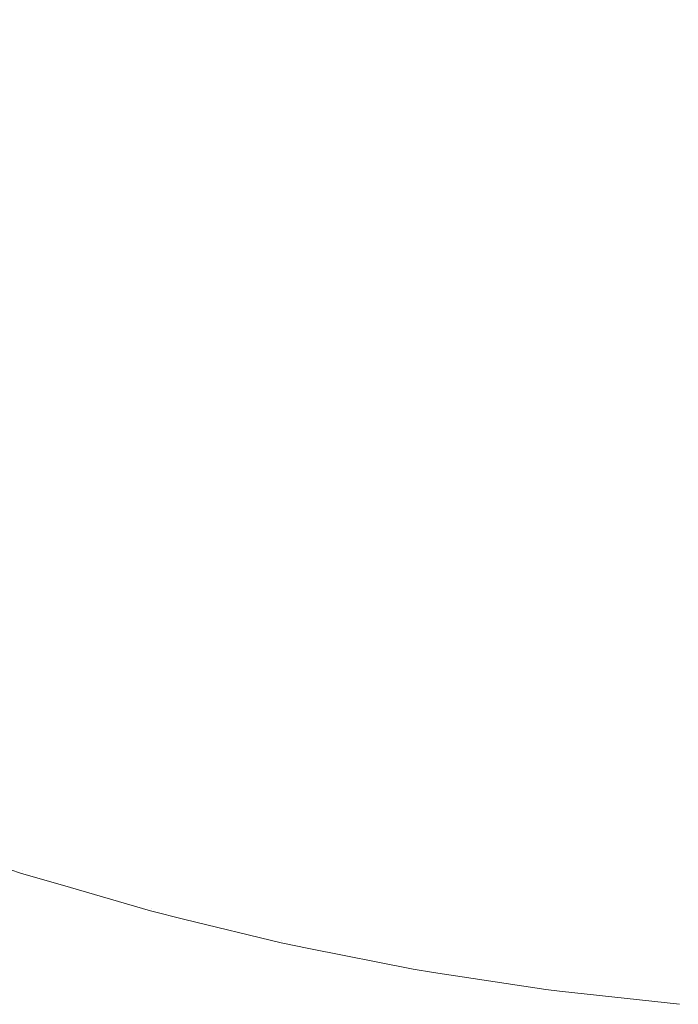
# Model space of a CAD drawing. Header units: centimetres. Extents: x -25.9 to 27.4, y -25.9 to -24.1.
# Tile 3 of 200: x -25.8587 to -25.8373, y -25.8596 to -25.8277. Entities that reach past the tile are written whole.
import ezdxf

# ---------------------------------------------------------------- set-up
doc = ezdxf.new("R2010")
doc.units = ezdxf.units.CM
doc.header["$LTSCALE"] = 2.54
doc.layers.add('Lucido design-1', color=7, linetype='Continuous')

# ---------------------------------------------------------------- blocks, each defined once
blk = doc.blocks.new('Gruppo-4-1')
at = {"color": 7, "linetype": 'Continuous', "lineweight": 9}
for points, invisible_edges in [([(-25.855665, -25.825434, 708.391305), (-25.858493, -25.824189, 708.391305), (-25.859725, -25.82683, 708.388255), (-25.85678, -25.828126, 708.388255)], 15), ([(-25.85675, -25.828053, 707.653075), (-25.859691, -25.826758, 707.653075), (-25.8585, -25.824203, 707.650127), (-25.855671, -25.825448, 707.650127)], 15), ([(-25.846896, -25.828426, 707.650127), (-25.849863, -25.827561, 707.650127), (-25.848981, -25.824763, 707.6473), (-25.846137, -25.825592, 707.6473)], 15), ([(-25.846105, -25.825472, 708.394231), (-25.848944, -25.824645, 708.394231), (-25.849859, -25.827547, 708.391305), (-25.846892, -25.828412, 708.391305)], 15), ([(-25.852785, -25.826554, 708.391305), (-25.855665, -25.825434, 708.391305), (-25.85678, -25.828126, 708.388255), (-25.853782, -25.829292, 708.388255)], 15), ([(-25.853755, -25.829218, 707.653075), (-25.85675, -25.828053, 707.653075), (-25.855671, -25.825448, 707.650127), (-25.85279, -25.826568, 707.650127)], 15), ([(-25.843894, -25.829161, 707.650127), (-25.846896, -25.828426, 707.650127), (-25.846137, -25.825592, 707.6473), (-25.843259, -25.826296, 707.6473)], 15), ([(-25.843232, -25.826175, 708.394231), (-25.846105, -25.825472, 708.394231), (-25.846892, -25.828412, 708.391305), (-25.843891, -25.829146, 708.391305)], 15), ([(-25.840332, -25.826752, 708.394231), (-25.843232, -25.826175, 708.394231), (-25.843891, -25.829146, 708.391305), (-25.84086, -25.829749, 708.391305)], 15), ([(-25.840863, -25.829764, 707.650127), (-25.843894, -25.829161, 707.650127), (-25.843259, -25.826296, 707.6473), (-25.840353, -25.826874, 707.6473)], 15), ([(-25.85678, -25.828126, 708.388255), (-25.859725, -25.82683, 708.388255), (-25.8609, -25.829349, 708.385089), (-25.857844, -25.830694, 708.385089)], 15), ([(-25.857783, -25.830547, 707.656139), (-25.860832, -25.829205, 707.656139), (-25.859691, -25.826758, 707.653075), (-25.85675, -25.828053, 707.653075)], 15), ([(-25.849859, -25.827547, 708.391305), (-25.852785, -25.826554, 708.391305), (-25.853782, -25.829292, 708.388255), (-25.850735, -25.830326, 708.388255)], 15), ([(-25.850711, -25.830251, 707.653075), (-25.853755, -25.829218, 707.653075), (-25.85279, -25.826568, 707.650127), (-25.849863, -25.827561, 707.650127)], 15), ([(-25.837409, -25.827202, 708.394231), (-25.840332, -25.826752, 708.394231), (-25.84086, -25.829749, 708.391305), (-25.837806, -25.830219, 708.391305)], 15), ([(-25.837808, -25.830234, 707.650127), (-25.840863, -25.829764, 707.650127), (-25.840353, -25.826874, 707.6473), (-25.837425, -25.827324, 707.6473)], 15), ([(-25.834736, -25.830571, 707.650127), (-25.837808, -25.830234, 707.650127), (-25.837425, -25.827324, 707.6473), (-25.83448, -25.827647, 707.6473)], 15), ([(-25.834469, -25.827524, 708.394231), (-25.837409, -25.827202, 708.394231), (-25.837806, -25.830219, 708.391305), (-25.834734, -25.830555, 708.391305)], 15), ([(-25.846892, -25.828412, 708.391305), (-25.849859, -25.827547, 708.391305), (-25.850735, -25.830326, 708.388255), (-25.847646, -25.831226, 708.388255)], 15), ([(-25.847626, -25.83115, 707.653075), (-25.850711, -25.830251, 707.653075), (-25.849863, -25.827561, 707.650127), (-25.846896, -25.828426, 707.650127)], 15), ([(-25.853782, -25.829292, 708.388255), (-25.85678, -25.828126, 708.388255), (-25.857844, -25.830694, 708.385089), (-25.854732, -25.831904, 708.385089)], 15), ([(-25.854678, -25.831754, 707.656139), (-25.857783, -25.830547, 707.656139), (-25.85675, -25.828053, 707.653075), (-25.853755, -25.829218, 707.653075)], 15), ([(-25.843891, -25.829146, 708.391305), (-25.846892, -25.828412, 708.391305), (-25.847646, -25.831226, 708.388255), (-25.844521, -25.831991, 708.388255)], 15), ([(-25.844504, -25.831914, 707.653075), (-25.847626, -25.83115, 707.653075), (-25.846896, -25.828426, 707.650127), (-25.843894, -25.829161, 707.650127)], 15), ([(-25.857844, -25.830694, 708.385089), (-25.8609, -25.829349, 708.385089), (-25.862016, -25.831743, 708.381812), (-25.858855, -25.833134, 708.381812)], 15), ([(-25.858768, -25.832926, 707.659313), (-25.86192, -25.831539, 707.659313), (-25.860832, -25.829205, 707.656139), (-25.857783, -25.830547, 707.656139)], 15), ([(-25.850735, -25.830326, 708.388255), (-25.853782, -25.829292, 708.388255), (-25.854732, -25.831904, 708.385089), (-25.851571, -25.832977, 708.385089)], 15), ([(-25.851523, -25.832825, 707.656139), (-25.854678, -25.831754, 707.656139), (-25.853755, -25.829218, 707.653075), (-25.850711, -25.830251, 707.653075)], 15), ([(-25.84086, -25.829749, 708.391305), (-25.843891, -25.829146, 708.391305), (-25.844521, -25.831991, 708.388255), (-25.841366, -25.832619, 708.388255)], 15), ([(-25.841352, -25.832541, 707.653075), (-25.844504, -25.831914, 707.653075), (-25.843894, -25.829161, 707.650127), (-25.840863, -25.829764, 707.650127)], 15), ([(-25.837806, -25.830219, 708.391305), (-25.84086, -25.829749, 708.391305), (-25.841366, -25.832619, 708.388255), (-25.838186, -25.833108, 708.388255)], 15), ([(-25.838176, -25.83303, 707.653075), (-25.841352, -25.832541, 707.653075), (-25.840863, -25.829764, 707.650127), (-25.837808, -25.830234, 707.650127)], 15), ([(-25.847646, -25.831226, 708.388255), (-25.850735, -25.830326, 708.388255), (-25.851571, -25.832977, 708.385089), (-25.848366, -25.833911, 708.385089)], 15), ([(-25.848325, -25.833758, 707.656139), (-25.851523, -25.832825, 707.656139), (-25.850711, -25.830251, 707.653075), (-25.847626, -25.83115, 707.653075)], 15), ([(-25.834734, -25.830555, 708.391305), (-25.837806, -25.830219, 708.391305), (-25.838186, -25.833108, 708.388255), (-25.834988, -25.833458, 708.388255)], 15), ([(-25.834981, -25.83338, 707.653075), (-25.838176, -25.83303, 707.653075), (-25.837808, -25.830234, 707.650127), (-25.834736, -25.830571, 707.650127)], 15), ([(-25.854732, -25.831904, 708.385089), (-25.857844, -25.830694, 708.385089), (-25.858855, -25.833134, 708.381812), (-25.855636, -25.834386, 708.381812)], 15), ([(-25.855558, -25.834174, 707.659313), (-25.858768, -25.832926, 707.659313), (-25.857783, -25.830547, 707.656139), (-25.854678, -25.831754, 707.656139)], 15), ([(-25.844521, -25.831991, 708.388255), (-25.847646, -25.831226, 708.388255), (-25.848366, -25.833911, 708.385089), (-25.845123, -25.834705, 708.385089)], 15), ([(-25.845089, -25.834549, 707.656139), (-25.848325, -25.833758, 707.656139), (-25.847626, -25.83115, 707.653075), (-25.844504, -25.831914, 707.653075)], 15), ([(-25.851571, -25.832977, 708.385089), (-25.854732, -25.831904, 708.385089), (-25.855636, -25.834386, 708.381812), (-25.852365, -25.835496, 708.381812)], 15), ([(-25.852297, -25.835281, 707.659313), (-25.855558, -25.834174, 707.659313), (-25.854678, -25.831754, 707.656139), (-25.851523, -25.832825, 707.656139)], 15), ([(-25.841821, -25.835199, 707.656139), (-25.845089, -25.834549, 707.656139), (-25.844504, -25.831914, 707.653075), (-25.841352, -25.832541, 707.653075)], 15), ([(-25.841366, -25.832619, 708.388255), (-25.844521, -25.831991, 708.388255), (-25.845123, -25.834705, 708.385089), (-25.841849, -25.835356, 708.385089)], 15), ([(-25.838528, -25.835706, 707.656139), (-25.841821, -25.835199, 707.656139), (-25.841352, -25.832541, 707.653075), (-25.838176, -25.83303, 707.653075)], 15), ([(-25.856395, -25.836471, 707.662593), (-25.859704, -25.835184, 707.662593), (-25.858768, -25.832926, 707.659313), (-25.855558, -25.834174, 707.659313)], 15), ([(-25.848991, -25.836244, 707.659313), (-25.852297, -25.835281, 707.659313), (-25.851523, -25.832825, 707.656139), (-25.848325, -25.833758, 707.656139)], 15), ([(-25.838186, -25.833108, 708.388255), (-25.841366, -25.832619, 708.388255), (-25.841849, -25.835356, 708.385089), (-25.838549, -25.835864, 708.385089)], 15), ([(-25.855636, -25.834386, 708.381812), (-25.858855, -25.833134, 708.381812), (-25.859811, -25.835443, 708.378431), (-25.85649, -25.836734, 708.378431)], 15), ([(-25.848366, -25.833911, 708.385089), (-25.851571, -25.832977, 708.385089), (-25.852365, -25.835496, 708.381812), (-25.84905, -25.836463, 708.381812)], 15), ([(-25.834988, -25.833458, 708.388255), (-25.838186, -25.833108, 708.388255), (-25.838549, -25.835864, 708.385089), (-25.83523, -25.836228, 708.385089)], 15), ([(-25.835217, -25.836069, 707.656139), (-25.838528, -25.835706, 707.656139), (-25.838176, -25.83303, 707.653075), (-25.834981, -25.83338, 707.653075)], 15), ([(-25.845646, -25.837063, 707.659313), (-25.848991, -25.836244, 707.659313), (-25.848325, -25.833758, 707.656139), (-25.845089, -25.834549, 707.656139)], 15), ([(-25.853033, -25.837613, 707.662593), (-25.856395, -25.836471, 707.662593), (-25.855558, -25.834174, 707.659313), (-25.852297, -25.835281, 707.659313)], 15), ([(-25.845123, -25.834705, 708.385089), (-25.848366, -25.833911, 708.385089), (-25.84905, -25.836463, 708.381812), (-25.845695, -25.837284, 708.381812)], 15), ([(-25.852365, -25.835496, 708.381812), (-25.855636, -25.834386, 708.381812), (-25.85649, -25.836734, 708.378431), (-25.853117, -25.837879, 708.378431)], 15), ([(-25.841849, -25.835356, 708.385089), (-25.845123, -25.834705, 708.385089), (-25.845695, -25.837284, 708.381812), (-25.842307, -25.837957, 708.381812)], 15), ([(-25.842268, -25.837735, 707.659313), (-25.845646, -25.837063, 707.659313), (-25.845089, -25.834549, 707.656139), (-25.841821, -25.835199, 707.656139)], 15), ([(-25.85649, -25.836734, 708.378431), (-25.859811, -25.835443, 708.378431), (-25.860711, -25.837616, 708.37495), (-25.857295, -25.838944, 708.37495)], 15), ([(-25.857185, -25.838643, 707.665973), (-25.860588, -25.837319, 707.665973), (-25.859704, -25.835184, 707.662593), (-25.856395, -25.836471, 707.662593)], 15), ([(-25.849624, -25.838606, 707.662593), (-25.853033, -25.837613, 707.662593), (-25.852297, -25.835281, 707.659313), (-25.848991, -25.836244, 707.659313)], 15), ([(-25.838549, -25.835864, 708.385089), (-25.841849, -25.835356, 708.385089), (-25.842307, -25.837957, 708.381812), (-25.838894, -25.838483, 708.381812)], 15), ([(-25.838864, -25.838259, 707.659313), (-25.842268, -25.837735, 707.659313), (-25.841821, -25.835199, 707.656139), (-25.838528, -25.835706, 707.656139)], 15), ([(-25.84905, -25.836463, 708.381812), (-25.852365, -25.835496, 708.381812), (-25.853117, -25.837879, 708.378431), (-25.849696, -25.838876, 708.378431)], 15), ([(-25.835441, -25.838634, 707.659313), (-25.838864, -25.838259, 707.659313), (-25.838528, -25.835706, 707.656139), (-25.835217, -25.836069, 707.656139)], 15), ([(-25.83523, -25.836228, 708.385089), (-25.838549, -25.835864, 708.385089), (-25.838894, -25.838483, 708.381812), (-25.835461, -25.838859, 708.381812)], 15), ([(-25.846175, -25.83945, 707.662593), (-25.849624, -25.838606, 707.662593), (-25.848991, -25.836244, 707.659313), (-25.845646, -25.837063, 707.659313)], 15), ([(-25.853117, -25.837879, 708.378431), (-25.85649, -25.836734, 708.378431), (-25.857295, -25.838944, 708.37495), (-25.853824, -25.840122, 708.37495)], 15), ([(-25.853727, -25.839816, 707.665973), (-25.857185, -25.838643, 707.665973), (-25.856395, -25.836471, 707.662593), (-25.853033, -25.837613, 707.662593)], 15), ([(-25.845695, -25.837284, 708.381812), (-25.84905, -25.836463, 708.381812), (-25.849696, -25.838876, 708.378431), (-25.846236, -25.839723, 708.378431)], 15), ([(-25.842693, -25.840143, 707.662593), (-25.846175, -25.83945, 707.662593), (-25.845646, -25.837063, 707.659313), (-25.842268, -25.837735, 707.659313)], 15), ([(-25.857928, -25.840684, 707.669447), (-25.861419, -25.839326, 707.669447), (-25.860588, -25.837319, 707.665973), (-25.857185, -25.838643, 707.665973)], 15), ([(-25.842307, -25.837957, 708.381812), (-25.845695, -25.837284, 708.381812), (-25.846236, -25.839723, 708.378431), (-25.842741, -25.840418, 708.378431)], 15), ([(-25.857295, -25.838944, 708.37495), (-25.860711, -25.837616, 708.37495), (-25.861554, -25.83965, 708.371378), (-25.858048, -25.841013, 708.371378)], 15), ([(-25.850222, -25.840838, 707.665973), (-25.853727, -25.839816, 707.665973), (-25.853033, -25.837613, 707.662593), (-25.849624, -25.838606, 707.662593)], 15), ([(-25.849696, -25.838876, 708.378431), (-25.853117, -25.837879, 708.378431), (-25.853824, -25.840122, 708.37495), (-25.850305, -25.841148, 708.37495)], 15), ([(-25.838894, -25.838483, 708.381812), (-25.842307, -25.837957, 708.381812), (-25.842741, -25.840418, 708.378431), (-25.83922, -25.84096, 708.378431)], 15), ([(-25.839184, -25.840683, 707.662593), (-25.842693, -25.840143, 707.662593), (-25.842268, -25.837735, 707.659313), (-25.838864, -25.838259, 707.659313)], 15), ([(-25.835654, -25.841069, 707.662593), (-25.839184, -25.840683, 707.662593), (-25.838864, -25.838259, 707.659313), (-25.835441, -25.838634, 707.659313)], 15), ([(-25.854381, -25.841888, 707.669447), (-25.857928, -25.840684, 707.669447), (-25.857185, -25.838643, 707.665973), (-25.853727, -25.839816, 707.665973)], 15), ([(-25.846675, -25.841706, 707.665973), (-25.850222, -25.840838, 707.665973), (-25.849624, -25.838606, 707.662593), (-25.846175, -25.83945, 707.662593)], 15), ([(-25.835461, -25.838859, 708.381812), (-25.838894, -25.838483, 708.381812), (-25.83922, -25.84096, 708.378431), (-25.835678, -25.841348, 708.378431)], 15), ([(-25.853824, -25.840122, 708.37495), (-25.857295, -25.838944, 708.37495), (-25.858048, -25.841013, 708.371378), (-25.854486, -25.842222, 708.371378)], 15), ([(-25.846236, -25.839723, 708.378431), (-25.849696, -25.838876, 708.378431), (-25.850305, -25.841148, 708.37495), (-25.846745, -25.842019, 708.37495)], 15), ([(-25.858622, -25.842592, 707.673012), (-25.862196, -25.841202, 707.673012), (-25.861419, -25.839326, 707.669447), (-25.857928, -25.840684, 707.669447)], 15), ([(-25.843094, -25.842418, 707.665973), (-25.846675, -25.841706, 707.665973), (-25.846175, -25.83945, 707.662593), (-25.842693, -25.840143, 707.662593)], 15), ([(-25.858048, -25.841013, 708.371378), (-25.861554, -25.83965, 708.371378), (-25.862337, -25.841542, 708.36772), (-25.858748, -25.842938, 708.36772)], 15), ([(-25.850784, -25.842936, 707.669447), (-25.854381, -25.841888, 707.669447), (-25.853727, -25.839816, 707.665973), (-25.850222, -25.840838, 707.665973)], 15), ([(-25.842741, -25.840418, 708.378431), (-25.846236, -25.839723, 708.378431), (-25.846745, -25.842019, 708.37495), (-25.84315, -25.842734, 708.37495)], 15), ([(-25.850305, -25.841148, 708.37495), (-25.853824, -25.840122, 708.37495), (-25.854486, -25.842222, 708.371378), (-25.850875, -25.843275, 708.371378)], 15), ([(-25.839485, -25.842974, 707.665973), (-25.843094, -25.842418, 707.665973), (-25.842693, -25.840143, 707.662593), (-25.839184, -25.840683, 707.662593)], 15), ([(-25.83922, -25.84096, 708.378431), (-25.842741, -25.840418, 708.378431), (-25.84315, -25.842734, 708.37495), (-25.839527, -25.843292, 708.37495)], 15), ([(-25.854991, -25.843824, 707.673012), (-25.858622, -25.842592, 707.673012), (-25.857928, -25.840684, 707.669447), (-25.854381, -25.841888, 707.669447)], 15), ([(-25.847145, -25.843827, 707.669447), (-25.850784, -25.842936, 707.669447), (-25.850222, -25.840838, 707.665973), (-25.846675, -25.841706, 707.665973)], 15), ([(-25.835855, -25.843371, 707.665973), (-25.839485, -25.842974, 707.665973), (-25.839184, -25.840683, 707.662593), (-25.835654, -25.841069, 707.662593)], 15), ([(-25.859267, -25.844362, 707.676659), (-25.862917, -25.842942, 707.676659), (-25.862196, -25.841202, 707.673012), (-25.858622, -25.842592, 707.673012)], 15), ([(-25.854486, -25.842222, 708.371378), (-25.858048, -25.841013, 708.371378), (-25.858748, -25.842938, 708.36772), (-25.855102, -25.844176, 708.36772)], 15), ([(-25.846745, -25.842019, 708.37495), (-25.850305, -25.841148, 708.37495), (-25.850875, -25.843275, 708.371378), (-25.847221, -25.844169, 708.371378)], 15), ([(-25.835678, -25.841348, 708.378431), (-25.83922, -25.84096, 708.378431), (-25.839527, -25.843292, 708.37495), (-25.835883, -25.843691, 708.37495)], 15), ([(-25.843471, -25.844558, 707.669447), (-25.847145, -25.843827, 707.669447), (-25.846675, -25.841706, 707.665973), (-25.843094, -25.842418, 707.665973)], 15), ([(-25.85131, -25.844897, 707.673012), (-25.854991, -25.843824, 707.673012), (-25.854381, -25.841888, 707.669447), (-25.850784, -25.842936, 707.669447)], 15), ([(-25.84315, -25.842734, 708.37495), (-25.846745, -25.842019, 708.37495), (-25.847221, -25.844169, 708.371378), (-25.843532, -25.844903, 708.371378)], 15), ([(-25.850875, -25.843275, 708.371378), (-25.854486, -25.842222, 708.371378), (-25.855102, -25.844176, 708.36772), (-25.851405, -25.845253, 708.36772)], 15), ([(-25.839769, -25.845128, 707.669447), (-25.843471, -25.844558, 707.669447), (-25.843094, -25.842418, 707.665973), (-25.839485, -25.842974, 707.665973)], 15), ([(-25.855558, -25.845621, 707.676659), (-25.859267, -25.844362, 707.676659), (-25.858622, -25.842592, 707.673012), (-25.854991, -25.843824, 707.673012)], 15), ([(-25.839527, -25.843292, 708.37495), (-25.84315, -25.842734, 708.37495), (-25.843532, -25.844903, 708.371378), (-25.839814, -25.845475, 708.371378)], 15), ([(-25.855102, -25.844176, 708.36772), (-25.858748, -25.842938, 708.36772), (-25.859395, -25.844715, 708.363983), (-25.855671, -25.845979, 708.363983)], 15), ([(-25.847585, -25.845809, 707.673012), (-25.85131, -25.844897, 707.673012), (-25.850784, -25.842936, 707.669447), (-25.847145, -25.843827, 707.669447)], 15), ([(-25.836045, -25.845535, 707.669447), (-25.839769, -25.845128, 707.669447), (-25.839485, -25.842974, 707.665973), (-25.835855, -25.843371, 707.665973)], 15), ([(-25.847221, -25.844169, 708.371378), (-25.850875, -25.843275, 708.371378), (-25.851405, -25.845253, 708.36772), (-25.847664, -25.846168, 708.36772)], 15), ([(-25.835883, -25.843691, 708.37495), (-25.839527, -25.843292, 708.37495), (-25.839814, -25.845475, 708.371378), (-25.836075, -25.845884, 708.371378)], 15), ([(-25.851797, -25.846717, 707.676659), (-25.855558, -25.845621, 707.676659), (-25.854991, -25.843824, 707.673012), (-25.85131, -25.844897, 707.673012)], 15), ([(-25.843824, -25.846557, 707.673012), (-25.847585, -25.845809, 707.673012), (-25.847145, -25.843827, 707.669447), (-25.843471, -25.844558, 707.669447)], 15), ([(-25.856079, -25.847274, 707.680385), (-25.85986, -25.845991, 707.680385), (-25.859267, -25.844362, 707.676659), (-25.855558, -25.845621, 707.676659)], 15), ([(-25.851405, -25.845253, 708.36772), (-25.855102, -25.844176, 708.36772), (-25.855671, -25.845979, 708.363983), (-25.851894, -25.84708, 708.363983)], 15), ([(-25.843532, -25.844903, 708.371378), (-25.847221, -25.844169, 708.371378), (-25.847664, -25.846168, 708.36772), (-25.843888, -25.84692, 708.36772)], 15), ([(-25.855671, -25.845979, 708.363983), (-25.859395, -25.844715, 708.363983), (-25.859987, -25.846342, 708.360173), (-25.856191, -25.847631, 708.360173)], 15), ([(-25.840034, -25.84714, 707.673012), (-25.843824, -25.846557, 707.673012), (-25.843471, -25.844558, 707.669447), (-25.839769, -25.845128, 707.669447)], 15), ([(-25.847992, -25.847648, 707.676659), (-25.851797, -25.846717, 707.676659), (-25.85131, -25.844897, 707.673012), (-25.847585, -25.845809, 707.673012)], 15), ([(-25.839814, -25.845475, 708.371378), (-25.843532, -25.844903, 708.371378), (-25.843888, -25.84692, 708.36772), (-25.840082, -25.847505, 708.36772)], 15), ([(-25.847664, -25.846168, 708.36772), (-25.851405, -25.845253, 708.36772), (-25.851894, -25.84708, 708.363983), (-25.848074, -25.848015, 708.363983)], 15), ([(-25.836222, -25.847558, 707.673012), (-25.840034, -25.84714, 707.673012), (-25.839769, -25.845128, 707.669447), (-25.836045, -25.845535, 707.669447)], 15), ([(-25.852246, -25.848391, 707.680385), (-25.856079, -25.847274, 707.680385), (-25.855558, -25.845621, 707.676659), (-25.851797, -25.846717, 707.676659)], 15), ([(-25.836075, -25.845884, 708.371378), (-25.839814, -25.845475, 708.371378), (-25.840082, -25.847505, 708.36772), (-25.836254, -25.847925, 708.36772)], 15), ([(-25.856554, -25.848782, 707.684181), (-25.8604, -25.847476, 707.684181), (-25.85986, -25.845991, 707.680385), (-25.856079, -25.847274, 707.680385)], 15), ([(-25.851894, -25.84708, 708.363983), (-25.855671, -25.845979, 708.363983), (-25.856191, -25.847631, 708.360173), (-25.852343, -25.848752, 708.360173)], 15), ([(-25.844151, -25.848412, 707.676659), (-25.847992, -25.847648, 707.676659), (-25.847585, -25.845809, 707.673012), (-25.843824, -25.846557, 707.673012)], 15), ([(-25.856191, -25.847631, 708.360173), (-25.859987, -25.846342, 708.360173), (-25.860524, -25.847816, 708.356299), (-25.856663, -25.849127, 708.356299)], 15), ([(-25.843888, -25.84692, 708.36772), (-25.847664, -25.846168, 708.36772), (-25.848074, -25.848015, 708.363983), (-25.844216, -25.848782, 708.363983)], 15), ([(-25.84028, -25.849008, 707.676659), (-25.844151, -25.848412, 707.676659), (-25.843824, -25.846557, 707.673012), (-25.840034, -25.84714, 707.673012)], 15), ([(-25.848368, -25.84934, 707.680385), (-25.852246, -25.848391, 707.680385), (-25.851797, -25.846717, 707.676659), (-25.847992, -25.847648, 707.676659)], 15), ([(-25.840082, -25.847505, 708.36772), (-25.843888, -25.84692, 708.36772), (-25.844216, -25.848782, 708.363983), (-25.840329, -25.84938, 708.363983)], 15), ([(-25.852655, -25.849918, 707.684181), (-25.856554, -25.848782, 707.684181), (-25.856079, -25.847274, 707.680385), (-25.852246, -25.848391, 707.680385)], 15), ([(-25.848074, -25.848015, 708.363983), (-25.851894, -25.84708, 708.363983), (-25.852343, -25.848752, 708.360173), (-25.848449, -25.849705, 708.360173)], 15), ([(-25.836386, -25.849434, 707.676659), (-25.84028, -25.849008, 707.676659), (-25.840034, -25.84714, 707.673012), (-25.836222, -25.847558, 707.673012)], 15), ([(-25.856982, -25.85014, 707.688043), (-25.860887, -25.848815, 707.688043), (-25.8604, -25.847476, 707.684181), (-25.856554, -25.848782, 707.684181)], 15), ([(-25.836254, -25.847925, 708.36772), (-25.840082, -25.847505, 708.36772), (-25.840329, -25.84938, 708.363983), (-25.836419, -25.849809, 708.363983)], 15), ([(-25.856663, -25.849127, 708.356299), (-25.860524, -25.847816, 708.356299), (-25.861004, -25.849136, 708.352365), (-25.857085, -25.850467, 708.352365)], 15), ([(-25.852343, -25.848752, 708.360173), (-25.856191, -25.847631, 708.360173), (-25.856663, -25.849127, 708.356299), (-25.852749, -25.850268, 708.356299)], 15), ([(-25.844452, -25.850119, 707.680385), (-25.848368, -25.84934, 707.680385), (-25.847992, -25.847648, 707.676659), (-25.844151, -25.848412, 707.676659)], 15), ([(-25.844216, -25.848782, 708.363983), (-25.848074, -25.848015, 708.363983), (-25.848449, -25.849705, 708.360173), (-25.844517, -25.850487, 708.360173)], 15), ([(-25.84871, -25.850884, 707.684181), (-25.852655, -25.849918, 707.684181), (-25.852246, -25.848391, 707.680385), (-25.848368, -25.84934, 707.680385)], 15), ([(-25.840506, -25.850727, 707.680385), (-25.844452, -25.850119, 707.680385), (-25.844151, -25.848412, 707.676659), (-25.84028, -25.849008, 707.676659)], 15), ([(-25.857363, -25.851347, 707.691964), (-25.86132, -25.850003, 707.691964), (-25.860887, -25.848815, 707.688043), (-25.856982, -25.85014, 707.688043)], 15), ([(-25.853024, -25.851294, 707.688043), (-25.856982, -25.85014, 707.688043), (-25.856554, -25.848782, 707.684181), (-25.852655, -25.849918, 707.684181)], 15), ([(-25.848449, -25.849705, 708.360173), (-25.852343, -25.848752, 708.360173), (-25.852749, -25.850268, 708.356299), (-25.848788, -25.851237, 708.356299)], 15), ([(-25.840329, -25.84938, 708.363983), (-25.844216, -25.848782, 708.363983), (-25.844517, -25.850487, 708.360173), (-25.840555, -25.851097, 708.360173)], 15), ([(-25.857085, -25.850467, 708.352365), (-25.861004, -25.849136, 708.352365), (-25.861428, -25.8503, 708.34838), (-25.857458, -25.851648, 708.34838)], 15), ([(-25.852749, -25.850268, 708.356299), (-25.856663, -25.849127, 708.356299), (-25.857085, -25.850467, 708.352365), (-25.853112, -25.851625, 708.352365)], 15), ([(-25.836537, -25.851161, 707.680385), (-25.840506, -25.850727, 707.680385), (-25.84028, -25.849008, 707.676659), (-25.836386, -25.849434, 707.676659)], 15), ([(-25.844726, -25.851676, 707.684181), (-25.84871, -25.850884, 707.684181), (-25.848368, -25.84934, 707.680385), (-25.844452, -25.850119, 707.680385)], 15), ([(-25.836419, -25.849809, 708.363983), (-25.840329, -25.84938, 708.363983), (-25.840555, -25.851097, 708.360173), (-25.83657, -25.851534, 708.360173)], 15), ([(-25.844517, -25.850487, 708.360173), (-25.848449, -25.849705, 708.360173), (-25.848788, -25.851237, 708.356299), (-25.844789, -25.852033, 708.356299)], 15), ([(-25.857695, -25.852399, 707.695937), (-25.861697, -25.85104, 707.695937), (-25.86132, -25.850003, 707.691964), (-25.857363, -25.851347, 707.691964)], 15), ([(-25.853351, -25.852516, 707.691964), (-25.857363, -25.851347, 707.691964), (-25.856982, -25.85014, 707.688043), (-25.853024, -25.851294, 707.688043)], 15), ([(-25.849018, -25.852274, 707.688043), (-25.853024, -25.851294, 707.688043), (-25.852655, -25.849918, 707.684181), (-25.84871, -25.850884, 707.684181)], 15), ([(-25.840712, -25.852294, 707.684181), (-25.844726, -25.851676, 707.684181), (-25.844452, -25.850119, 707.680385), (-25.840506, -25.850727, 707.680385)], 15), ([(-25.857458, -25.851648, 708.34838), (-25.861428, -25.8503, 708.34838), (-25.861794, -25.851305, 708.34435), (-25.85778, -25.852668, 708.34435)], 15), ([(-25.853112, -25.851625, 708.352365), (-25.857085, -25.850467, 708.352365), (-25.857458, -25.851648, 708.34838), (-25.853433, -25.852821, 708.34838)], 15), ([(-25.848788, -25.851237, 708.356299), (-25.852749, -25.850268, 708.356299), (-25.853112, -25.851625, 708.352365), (-25.849092, -25.852609, 708.352365)], 15), ([(-25.840555, -25.851097, 708.360173), (-25.844517, -25.850487, 708.360173), (-25.844789, -25.852033, 708.356299), (-25.840759, -25.852653, 708.356299)], 15), ([(-25.836675, -25.852736, 707.684181), (-25.840712, -25.852294, 707.684181), (-25.840506, -25.850727, 707.680385), (-25.836537, -25.851161, 707.680385)], 15), ([(-25.857977, -25.853295, 707.699955), (-25.862019, -25.851923, 707.699955), (-25.861697, -25.85104, 707.695937), (-25.857695, -25.852399, 707.695937)], 15), ([(-25.844974, -25.853079, 707.688043), (-25.849018, -25.852274, 707.688043), (-25.84871, -25.850884, 707.684181), (-25.844726, -25.851676, 707.684181)], 15), ([(-25.83657, -25.851534, 708.360173), (-25.840555, -25.851097, 708.360173), (-25.840759, -25.852653, 708.356299), (-25.836706, -25.853097, 708.356299)], 15), ([(-25.85778, -25.852668, 708.34435), (-25.861794, -25.851305, 708.34435), (-25.862102, -25.852151, 708.340283), (-25.85805, -25.853527, 708.340283)], 15), ([(-25.853637, -25.853582, 707.695937), (-25.857695, -25.852399, 707.695937), (-25.857363, -25.851347, 707.691964), (-25.853351, -25.852516, 707.691964)], 15), ([(-25.849292, -25.853509, 707.691964), (-25.853351, -25.852516, 707.691964), (-25.853024, -25.851294, 707.688043), (-25.849018, -25.852274, 707.688043)], 15), ([(-25.844789, -25.852033, 708.356299), (-25.848788, -25.851237, 708.356299), (-25.849092, -25.852609, 708.352365), (-25.845033, -25.853416, 708.352365)], 15), ([(-25.853433, -25.852821, 708.34838), (-25.857458, -25.851648, 708.34838), (-25.85778, -25.852668, 708.34435), (-25.85371, -25.853854, 708.34435)], 15), ([(-25.849092, -25.852609, 708.352365), (-25.853112, -25.851625, 708.352365), (-25.853433, -25.852821, 708.34838), (-25.84936, -25.853817, 708.34838)], 15), ([(-25.840898, -25.853706, 707.688043), (-25.844974, -25.853079, 707.688043), (-25.844726, -25.851676, 707.684181), (-25.840712, -25.852294, 707.684181)], 15), ([(-25.85821, -25.854033, 707.704012), (-25.862283, -25.85265, 707.704012), (-25.862019, -25.851923, 707.699955), (-25.857977, -25.853295, 707.699955)], 15), ([(-25.840759, -25.852653, 708.356299), (-25.844789, -25.852033, 708.356299), (-25.845033, -25.853416, 708.352365), (-25.840943, -25.854046, 708.352365)], 15), ([(-25.85805, -25.853527, 708.340283), (-25.862102, -25.852151, 708.340283), (-25.862351, -25.852837, 708.336186), (-25.85827, -25.854222, 708.336186)], 15), ([(-25.85388, -25.85449, 707.699955), (-25.857977, -25.853295, 707.699955), (-25.857695, -25.852399, 707.695937), (-25.853637, -25.853582, 707.695937)], 15), ([(-25.845193, -25.854325, 707.691964), (-25.849292, -25.853509, 707.691964), (-25.849018, -25.852274, 707.688043), (-25.844974, -25.853079, 707.688043)], 15), ([(-25.836799, -25.854155, 707.688043), (-25.840898, -25.853706, 707.688043), (-25.840712, -25.852294, 707.684181), (-25.836675, -25.852736, 707.684181)], 15), ([(-25.858392, -25.854611, 707.708102), (-25.862491, -25.85322, 707.708102), (-25.862283, -25.85265, 707.704012), (-25.85821, -25.854033, 707.704012)], 15), ([(-25.85371, -25.853854, 708.34435), (-25.85778, -25.852668, 708.34435), (-25.85805, -25.853527, 708.340283), (-25.853943, -25.854724, 708.340283)], 15), ([(-25.849531, -25.854587, 707.695937), (-25.853637, -25.853582, 707.695937), (-25.853351, -25.852516, 707.691964), (-25.849292, -25.853509, 707.691964)], 15), ([(-25.845033, -25.853416, 708.352365), (-25.849092, -25.852609, 708.352365), (-25.84936, -25.853817, 708.34838), (-25.845248, -25.854635, 708.34838)], 15), ([(-25.836706, -25.853097, 708.356299), (-25.840759, -25.852653, 708.356299), (-25.840943, -25.854046, 708.352365), (-25.836829, -25.854496, 708.352365)], 15), ([(-25.85827, -25.854222, 708.336186), (-25.862351, -25.852837, 708.336186), (-25.862542, -25.853361, 708.332065), (-25.858437, -25.854755, 708.332065)], 15), ([(-25.84936, -25.853817, 708.34838), (-25.853433, -25.852821, 708.34838), (-25.85371, -25.853854, 708.34435), (-25.849592, -25.854862, 708.34435)], 15), ([(-25.858437, -25.854755, 708.332065), (-25.862542, -25.853361, 708.332065), (-25.862674, -25.853724, 708.327929), (-25.858554, -25.855123, 708.327929)], 15), ([(-25.858523, -25.855027, 707.712216), (-25.86264, -25.85363, 707.712216), (-25.862491, -25.85322, 707.708102), (-25.858392, -25.854611, 707.708102)], 15), ([(-25.85408, -25.855237, 707.704012), (-25.85821, -25.854033, 707.704012), (-25.857977, -25.853295, 707.699955), (-25.85388, -25.85449, 707.699955)], 15), ([(-25.841063, -25.85496, 707.691964), (-25.845193, -25.854325, 707.691964), (-25.844974, -25.853079, 707.688043), (-25.840898, -25.853706, 707.688043)], 15), ([(-25.858603, -25.855281, 707.716349), (-25.862731, -25.85388, 707.716349), (-25.86264, -25.85363, 707.712216), (-25.858523, -25.855027, 707.712216)], 15), ([(-25.853943, -25.854724, 708.340283), (-25.85805, -25.853527, 708.340283), (-25.85827, -25.854222, 708.336186), (-25.854131, -25.855429, 708.336186)], 15), ([(-25.849734, -25.855504, 707.699955), (-25.85388, -25.85449, 707.699955), (-25.853637, -25.853582, 707.695937), (-25.849531, -25.854587, 707.695937)], 15), ([(-25.845385, -25.855411, 707.695937), (-25.849531, -25.854587, 707.695937), (-25.849292, -25.853509, 707.691964), (-25.845193, -25.854325, 707.691964)], 15), ([(-25.840943, -25.854046, 708.352365), (-25.845033, -25.853416, 708.352365), (-25.845248, -25.854635, 708.34838), (-25.841104, -25.855273, 708.34838)], 15), ([(-25.858554, -25.855123, 708.327929), (-25.862674, -25.853724, 708.327929), (-25.862747, -25.853925, 708.323783), (-25.858618, -25.855327, 708.323783)], 15), ([(-25.861219, -25.854493, 708.320708), (-25.858632, -25.855372, 708.320708), (-25.858618, -25.855327, 708.323783), (-25.862747, -25.853925, 708.323783)], 14), ([(-25.862731, -25.85388, 707.716349), (-25.858603, -25.855281, 707.716349), (-25.858632, -25.855372, 707.720708), (-25.861219, -25.854493, 707.720708)], 11), ([(-25.849592, -25.854862, 708.34435), (-25.85371, -25.853854, 708.34435), (-25.853943, -25.854724, 708.340283), (-25.849787, -25.855741, 708.340283)], 15), ([(-25.845248, -25.854635, 708.34838), (-25.84936, -25.853817, 708.34838), (-25.849592, -25.854862, 708.34435), (-25.845434, -25.855689, 708.34435)], 15), ([(-25.836909, -25.855415, 707.691964), (-25.841063, -25.85496, 707.691964), (-25.840898, -25.853706, 707.688043), (-25.836799, -25.854155, 707.688043)], 15), ([(-25.854131, -25.855429, 708.336186), (-25.85827, -25.854222, 708.336186), (-25.858437, -25.854755, 708.332065), (-25.854276, -25.855968, 708.332065)], 15), ([(-25.854237, -25.855822, 707.708102), (-25.858392, -25.854611, 707.708102), (-25.85821, -25.854033, 707.704012), (-25.85408, -25.855237, 707.704012)], 15), ([(-25.841207, -25.856054, 707.695937), (-25.845385, -25.855411, 707.695937), (-25.845193, -25.854325, 707.691964), (-25.841063, -25.85496, 707.691964)], 15), ([(-25.836829, -25.854496, 708.352365), (-25.840943, -25.854046, 708.352365), (-25.841104, -25.855273, 708.34838), (-25.836937, -25.855729, 708.34838)], 15), ([(-25.858632, -25.855372, 708.320708), (-25.861219, -25.854493, 708.320708), (-25.861219, -25.854493, 707.720708), (-25.858632, -25.855372, 707.720708)], 10), ([(-25.85435, -25.856244, 707.712216), (-25.858523, -25.855027, 707.712216), (-25.858392, -25.854611, 707.708102), (-25.854237, -25.855822, 707.708102)], 15), ([(-25.849902, -25.856259, 707.704012), (-25.85408, -25.855237, 707.704012), (-25.85388, -25.85449, 707.699955), (-25.849734, -25.855504, 707.699955)], 15), ([(-25.845548, -25.856337, 707.699955), (-25.849734, -25.855504, 707.699955), (-25.849531, -25.854587, 707.695937), (-25.845385, -25.855411, 707.695937)], 15), ([(-25.841104, -25.855273, 708.34838), (-25.845248, -25.854635, 708.34838), (-25.845434, -25.855689, 708.34435), (-25.841244, -25.856334, 708.34435)], 15), ([(-25.854276, -25.855968, 708.332065), (-25.858437, -25.854755, 708.332065), (-25.858554, -25.855123, 708.327929), (-25.854376, -25.85634, 708.327929)], 15), ([(-25.849787, -25.855741, 708.340283), (-25.853943, -25.854724, 708.340283), (-25.854131, -25.855429, 708.336186), (-25.849945, -25.856453, 708.336186)], 15), ([(-25.845434, -25.855689, 708.34435), (-25.849592, -25.854862, 708.34435), (-25.849787, -25.855741, 708.340283), (-25.84559, -25.856576, 708.340283)], 15), ([(-25.837005, -25.856515, 707.695937), (-25.841207, -25.856054, 707.695937), (-25.841063, -25.85496, 707.691964), (-25.836909, -25.855415, 707.691964)], 15), ([(-25.8573, -25.85576, 707.720708), (-25.858632, -25.855372, 707.720708), (-25.858603, -25.855281, 707.716349)], 10), ([(-25.854376, -25.85634, 708.327929), (-25.858554, -25.855123, 708.327929), (-25.858618, -25.855327, 708.323783), (-25.854431, -25.856547, 708.323783)], 15), ([(-25.854419, -25.856501, 707.716349), (-25.858603, -25.855281, 707.716349), (-25.858523, -25.855027, 707.712216), (-25.85435, -25.856244, 707.712216)], 15), ([(-25.858603, -25.855281, 707.716349), (-25.854419, -25.856501, 707.716349), (-25.854443, -25.856593, 707.720708), (-25.8573, -25.85576, 707.720708)], 11), ([(-25.850033, -25.856851, 707.708102), (-25.854237, -25.855822, 707.708102), (-25.85408, -25.855237, 707.704012), (-25.849902, -25.856259, 707.704012)], 15), ([(-25.836937, -25.855729, 708.34838), (-25.841104, -25.855273, 708.34838), (-25.841244, -25.856334, 708.34435), (-25.83703, -25.856795, 708.34435)], 15), ([(-25.858618, -25.855327, 708.323783), (-25.858632, -25.855372, 708.320708), (-25.8573, -25.85576, 708.320708)], 9), ([(-25.858632, -25.855372, 707.720708), (-25.8573, -25.85576, 707.720708), (-25.8573, -25.85576, 708.320708), (-25.858632, -25.855372, 708.320708)], 10), ([(-25.8573, -25.85576, 708.320708), (-25.854443, -25.856593, 708.320708), (-25.854431, -25.856547, 708.323783), (-25.858618, -25.855327, 708.323783)], 14), ([(-25.849945, -25.856453, 708.336186), (-25.854131, -25.855429, 708.336186), (-25.854276, -25.855968, 708.332065), (-25.850065, -25.856998, 708.332065)], 15), ([(-25.845683, -25.857098, 707.704012), (-25.849902, -25.856259, 707.704012), (-25.849734, -25.855504, 707.699955), (-25.845548, -25.856337, 707.699955)], 15), ([(-25.84133, -25.856986, 707.699955), (-25.845548, -25.856337, 707.699955), (-25.845385, -25.855411, 707.695937), (-25.841207, -25.856054, 707.695937)], 15), ([(-25.854443, -25.856593, 708.320708), (-25.8573, -25.85576, 708.320708), (-25.8573, -25.85576, 707.720708), (-25.854443, -25.856593, 707.720708)], 10), ([(-25.850127, -25.857277, 707.712216), (-25.85435, -25.856244, 707.712216), (-25.854237, -25.855822, 707.708102), (-25.850033, -25.856851, 707.708102)], 15), ([(-25.84559, -25.856576, 708.340283), (-25.849787, -25.855741, 708.340283), (-25.849945, -25.856453, 708.336186), (-25.845717, -25.857294, 708.336186)], 15), ([(-25.841244, -25.856334, 708.34435), (-25.845434, -25.855689, 708.34435), (-25.84559, -25.856576, 708.340283), (-25.841362, -25.857226, 708.340283)], 15), ([(-25.850185, -25.857537, 707.716349), (-25.854419, -25.856501, 707.716349), (-25.85435, -25.856244, 707.712216), (-25.850127, -25.857277, 707.712216)], 15), ([(-25.850065, -25.856998, 708.332065), (-25.854276, -25.855968, 708.332065), (-25.854376, -25.85634, 708.327929), (-25.850149, -25.857375, 708.327929)], 15), ([(-25.837087, -25.857451, 707.699955), (-25.84133, -25.856986, 707.699955), (-25.841207, -25.856054, 707.695937), (-25.837005, -25.856515, 707.695937)], 15), ([(-25.853329, -25.856865, 707.720708), (-25.854443, -25.856593, 707.720708), (-25.854419, -25.856501, 707.716349)], 10), ([(-25.854431, -25.856547, 708.323783), (-25.854443, -25.856593, 708.320708), (-25.853329, -25.856865, 708.320708)], 9), ([(-25.850149, -25.857375, 708.327929), (-25.854376, -25.85634, 708.327929), (-25.854431, -25.856547, 708.323783), (-25.850195, -25.857583, 708.323783)], 15), ([(-25.853329, -25.856865, 708.320708), (-25.850205, -25.85763, 708.320708), (-25.850195, -25.857583, 708.323783), (-25.854431, -25.856547, 708.323783)], 14), ([(-25.854419, -25.856501, 707.716349), (-25.850185, -25.857537, 707.716349), (-25.850205, -25.85763, 707.720708), (-25.853329, -25.856865, 707.720708)], 11), ([(-25.845717, -25.857294, 708.336186), (-25.849945, -25.856453, 708.336186), (-25.850065, -25.856998, 708.332065), (-25.845814, -25.857844, 708.332065)], 15), ([(-25.845788, -25.857695, 707.708102), (-25.850033, -25.856851, 707.708102), (-25.849902, -25.856259, 707.704012), (-25.845683, -25.857098, 707.704012)], 15), ([(-25.841431, -25.857753, 707.704012), (-25.845683, -25.857098, 707.704012), (-25.845548, -25.856337, 707.699955), (-25.84133, -25.856986, 707.699955)], 15), ([(-25.83703, -25.856795, 708.34435), (-25.841244, -25.856334, 708.34435), (-25.841362, -25.857226, 708.340283), (-25.837108, -25.857692, 708.340283)], 15), ([(-25.854443, -25.856593, 707.720708), (-25.853329, -25.856865, 707.720708), (-25.853329, -25.856865, 708.320708), (-25.854443, -25.856593, 708.320708)], 10), ([(-25.850205, -25.85763, 708.320708), (-25.853329, -25.856865, 708.320708), (-25.853329, -25.856865, 707.720708), (-25.850205, -25.85763, 707.720708)], 10), ([(-25.845864, -25.858125, 707.712216), (-25.850127, -25.857277, 707.712216), (-25.850033, -25.856851, 707.708102), (-25.845788, -25.857695, 707.708102)], 15), ([(-25.841362, -25.857226, 708.340283), (-25.84559, -25.856576, 708.340283), (-25.845717, -25.857294, 708.336186), (-25.841457, -25.85795, 708.336186)], 15), ([(-25.845814, -25.857844, 708.332065), (-25.850065, -25.856998, 708.332065), (-25.850149, -25.857375, 708.327929), (-25.845881, -25.858224, 708.327929)], 15), ([(-25.84151, -25.858353, 707.708102), (-25.845788, -25.857695, 707.708102), (-25.845683, -25.857098, 707.704012), (-25.841431, -25.857753, 707.704012)], 15), ([(-25.837155, -25.858221, 707.704012), (-25.841431, -25.857753, 707.704012), (-25.84133, -25.856986, 707.699955), (-25.837087, -25.857451, 707.699955)], 15), ([(-25.845881, -25.858224, 708.327929), (-25.850149, -25.857375, 708.327929), (-25.850195, -25.857583, 708.323783), (-25.845918, -25.858434, 708.323783)], 15), ([(-25.84591, -25.858387, 707.716349), (-25.850185, -25.857537, 707.716349), (-25.850127, -25.857277, 707.712216), (-25.845864, -25.858125, 707.712216)], 15), ([(-25.841457, -25.85795, 708.336186), (-25.845717, -25.857294, 708.336186), (-25.845814, -25.857844, 708.332065), (-25.84153, -25.858503, 708.332065)], 15), ([(-25.837108, -25.857692, 708.340283), (-25.841362, -25.857226, 708.340283), (-25.841457, -25.85795, 708.336186), (-25.837172, -25.858419, 708.336186)], 15), ([(-25.849312, -25.857807, 707.720708), (-25.850205, -25.85763, 707.720708), (-25.850185, -25.857537, 707.716349)], 10), ([(-25.850195, -25.857583, 708.323783), (-25.850205, -25.85763, 708.320708), (-25.849312, -25.857807, 708.320708)], 9), ([(-25.850205, -25.85763, 707.720708), (-25.849312, -25.857807, 707.720708), (-25.849312, -25.857807, 708.320708), (-25.850205, -25.85763, 708.320708)], 10), ([(-25.849312, -25.857807, 708.320708), (-25.845926, -25.858481, 708.320708), (-25.845918, -25.858434, 708.323783), (-25.850195, -25.857583, 708.323783)], 14), ([(-25.850185, -25.857537, 707.716349), (-25.84591, -25.858387, 707.716349), (-25.845926, -25.858481, 707.720708), (-25.849312, -25.857807, 707.720708)], 11), ([(-25.845926, -25.858481, 708.320708), (-25.849312, -25.857807, 708.320708), (-25.849312, -25.857807, 707.720708), (-25.845926, -25.858481, 707.720708)], 10), ([(-25.84153, -25.858503, 708.332065), (-25.845814, -25.857844, 708.332065), (-25.845881, -25.858224, 708.327929), (-25.84158, -25.858886, 708.327929)], 15), ([(-25.841567, -25.858786, 707.712216), (-25.845864, -25.858125, 707.712216), (-25.845788, -25.857695, 707.708102), (-25.84151, -25.858353, 707.708102)], 15), ([(-25.837207, -25.858825, 707.708102), (-25.84151, -25.858353, 707.708102), (-25.841431, -25.857753, 707.704012), (-25.837155, -25.858221, 707.704012)], 15), ([(-25.841602, -25.85905, 707.716349), (-25.84591, -25.858387, 707.716349), (-25.845864, -25.858125, 707.712216), (-25.841567, -25.858786, 707.712216)], 15), ([(-25.837172, -25.858419, 708.336186), (-25.841457, -25.85795, 708.336186), (-25.84153, -25.858503, 708.332065), (-25.837221, -25.858975, 708.332065)], 15), ([(-25.845256, -25.858584, 707.720708), (-25.845926, -25.858481, 707.720708), (-25.84591, -25.858387, 707.716349)], 10), ([(-25.845918, -25.858434, 708.323783), (-25.845926, -25.858481, 708.320708), (-25.845256, -25.858584, 708.320708)], 9), ([(-25.845926, -25.858481, 707.720708), (-25.845256, -25.858584, 707.720708), (-25.845256, -25.858584, 708.320708), (-25.845926, -25.858481, 708.320708)], 10), ([(-25.84158, -25.858886, 708.327929), (-25.845881, -25.858224, 708.327929), (-25.845918, -25.858434, 708.323783), (-25.841608, -25.859098, 708.323783)], 15), ([(-25.845256, -25.858584, 708.320708), (-25.841614, -25.859144, 708.320708), (-25.841608, -25.859098, 708.323783), (-25.845918, -25.858434, 708.323783)], 14), ([(-25.84591, -25.858387, 707.716349), (-25.841602, -25.85905, 707.716349), (-25.841614, -25.859144, 707.720708), (-25.845256, -25.858584, 707.720708)], 11), ([(-25.837246, -25.85926, 707.712216), (-25.841567, -25.858786, 707.712216), (-25.84151, -25.858353, 707.708102), (-25.837207, -25.858825, 707.708102)], 15), ([(-25.841614, -25.859144, 708.320708), (-25.845256, -25.858584, 708.320708), (-25.845256, -25.858584, 707.720708), (-25.841614, -25.859144, 707.720708)], 10), ([(-25.837269, -25.859525, 707.716349), (-25.841602, -25.85905, 707.716349), (-25.841567, -25.858786, 707.712216), (-25.837246, -25.85926, 707.712216)], 15), ([(-25.837221, -25.858975, 708.332065), (-25.84153, -25.858503, 708.332065), (-25.84158, -25.858886, 708.327929), (-25.837254, -25.859359, 708.327929)], 15), ([(-25.841167, -25.859193, 707.720708), (-25.841614, -25.859144, 707.720708), (-25.841602, -25.85905, 707.716349)], 10), ([(-25.841608, -25.859098, 708.323783), (-25.841614, -25.859144, 708.320708), (-25.841167, -25.859193, 708.320708)], 9), ([(-25.837254, -25.859359, 708.327929), (-25.84158, -25.858886, 708.327929), (-25.841608, -25.859098, 708.323783), (-25.837273, -25.859572, 708.323783)], 15), ([(-25.841167, -25.859193, 708.320708), (-25.837277, -25.859619, 708.320708), (-25.837273, -25.859572, 708.323783), (-25.841608, -25.859098, 708.323783)], 14), ([(-25.841602, -25.85905, 707.716349), (-25.837269, -25.859525, 707.716349), (-25.837277, -25.859619, 707.720708), (-25.841167, -25.859193, 707.720708)], 11), ([(-25.841614, -25.859144, 707.720708), (-25.841167, -25.859193, 707.720708), (-25.841167, -25.859193, 708.320708), (-25.841614, -25.859144, 708.320708)], 10), ([(-25.837277, -25.859619, 708.320708), (-25.841167, -25.859193, 708.320708), (-25.841167, -25.859193, 707.720708), (-25.837277, -25.859619, 707.720708)], 10)]:
    blk.add_3dface(points, dxfattribs=dict(at, invisible_edges=invisible_edges))

msp = doc.modelspace()

# ---------------------------------------------------------------- block references
at = {"layer": 'Lucido design-1', "color": 7}
msp.add_blockref('Gruppo-4-1', (0, 0), dxfattribs=at)

doc.saveas('drawing.dxf')
